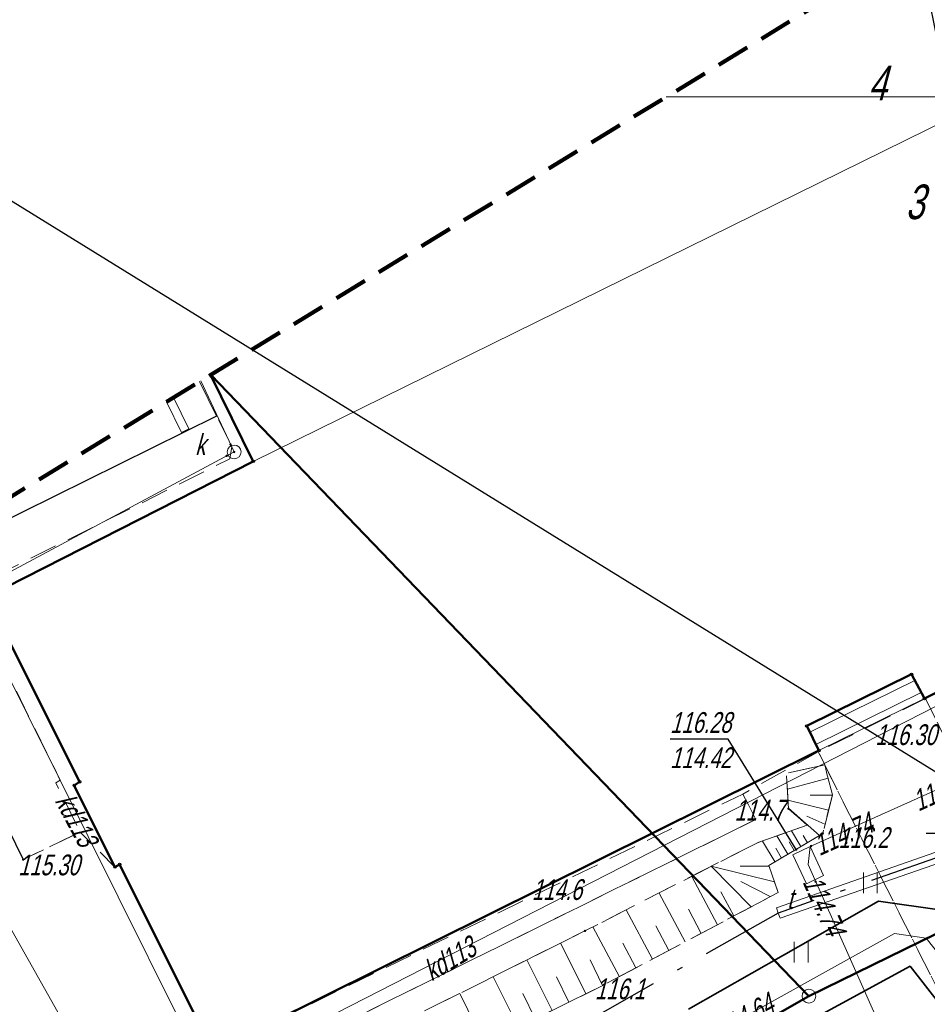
# Model space of a CAD drawing. Extents: x 7463256 to 7464485, y 5957341 to 5958260.
# Tile 243 of 256: x 7464194 to 7464227, y 5957967 to 5958003. Entities that reach past the tile are written whole.
import ezdxf
from ezdxf import colors
from ezdxf.entities.mleader import LeaderData, LeaderLine
from ezdxf.enums import TextEntityAlignment as Align
from ezdxf.math import Vec2, Vec3

# ---------------------------------------------------------------- set-up
doc = ezdxf.new("R2010")
doc.units = 0
doc.header["$MEASUREMENT"] = 0
for name, pattern in [('1.5_0.5', [2, 1.5, -0.5]), ('218-500', [1, 0.5, -0.5]), ('4', [1.8, 1.2, -0.6]), ('GAK', [5.2, 3, -1, 0.2, -1]), ('l219_500', [0]), ('mz1.0_0.5', [1.5, 1, -0.5]), ('mz1.25_0.5', [1.75, 1.25, -0.5])]:
    doc.linetypes.add(name, pattern=pattern)
doc.layers.get('0').update_dxf_attribs({"color": 2, "linetype": 'CONTINUOUS', "lineweight": 5})
for name, color, linetype in [('000 Inne (niezydentyfikowane)', 7, 'CONTINUOUS'), ('202-Punkt graniczny stabilizowany trwale', 7, 'CONTINUOUS'), ('218-Granica użytku', 7, 'CONTINUOUS'), ('219-Linia granicy', 7, 'CONTINUOUS'), ('312-Budynek (powierzchnia)', 7, 'CONTINUOUS'), ('320-część budynku wyodrębniona ze względu na liczbę kondygnacji naziemnych (powierzchnia)', 7, 'CONTINUOUS'), ('320-część budynku wyodrębniona ze względu na liczbę kondygnacji naziemnych (powierzchnia)-Atr25', 7, 'CONTINUOUS'), ('352-schody (powierzchnia)', 7, 'CONTINUOUS'), ('chodnik (powierzchnia)', 7, 'CONTINUOUS'), ('jezdnia (powierzchnia)', 7, 'CONTINUOUS'), ('krawężnik (linia)', 7, 'CONTINUOUS'), ('Obszar opracowania', 7, 'CONTINUOUS'), ('przewód ciepłowniczy (linia)', 7, 'CONTINUOUS'), ('przewód kanalizacyjny (linia)', 7, 'CONTINUOUS'), ('przewód kanalizacyjny (linia)-Atr1', 7, 'CONTINUOUS'), ('przewód telekomunikacyjny (linia)', 7, 'CONTINUOUS'), ('Punkt budynku', 7, 'CONTINUOUS'), ('punkt o określonej wysokości (sieć ciepłownicza)-Atr2', 7, 'CONTINUOUS'), ('punkt o określonej wysokości (sieć kanalizacyjna)', 7, 'CONTINUOUS'), ('punkt o określonej wysokości (sieć telekomunikacyjna)', 7, 'CONTINUOUS'), ('punkt o określonej wysokości (sieć telekomunikacyjna)-Atr2', 7, 'CONTINUOUS'), ('punkt o określonej wysokości (sieć telekomunikacyjna)-Atr3', 7, 'CONTINUOUS'), ('punkt wysokościowy naturalny', 7, 'CONTINUOUS'), ('punkt wysokościowy naturalny-Atr2', 7, 'CONTINUOUS'), ('punkt wysokościowy sztuczny', 7, 'CONTINUOUS'), ('punkt wysokościowy sztuczny-Atr2', 7, 'CONTINUOUS'), ('rura ochronna - przewód ciepłowniczy (linia)', 7, 'CONTINUOUS'), ('skarpa nieumocniona (powierzchnia)', 7, 'CONTINUOUS'), ('studzienka - przewód kanalizacyjny (powierzchnia)', 7, 'CONTINUOUS'), ('studzienka - przewód telekomunikacyjny (powierzchnia)', 7, 'CONTINUOUS'), ('studzienka - przewód telekomunikacyjny (powierzchnia)-Atr17', 7, 'CONTINUOUS'), ('studzienka okrągła - przewód kanalizacyjny (punkt)', 7, 'CONTINUOUS'), ('studzienka okrągła - przewód kanalizacyjny (punkt)-Atr17', 7, 'CONTINUOUS'), ('trawnik (powierzchnia)', 7, 'CONTINUOUS'), ('trawnik (powierzchnia) - symbol', 7, 'CONTINUOUS'), ('Wstawianie ramki sekcyjnej z opisem', 7, 'CONTINUOUS')]:
    doc.layers.add(name, color=color, linetype=linetype)
for name, color, linetype, lineweight in [('@proj.rury', 7, 'CONTINUOUS', 20), ('____proj LSN', 1, 'CONTINUOUS', 5), ('OBMBS-21-18876-opis proj', 1, 'CONTINUOUS', 18)]:
    doc.layers.add(name, color=color, linetype=linetype, lineweight=lineweight)
doc.styles.get("Standard").update_dxf_attribs({"font": 'txt', "width": 0.75})

# ---------------------------------------------------------------- blocks, each defined once
blk = doc.blocks.new('PW02')
at = {"linetype": 'Continuous', "lineweight": 13}
h = blk.add_hatch(color=0, dxfattribs=at)
edge = h.paths.add_edge_path()
edge.add_arc((0, 0), 0.045, 0, 360)
blk = doc.blocks.new('PW01')
at = {"linetype": 'Continuous', "lineweight": 13}
h = blk.add_hatch(color=0, dxfattribs=at)
edge = h.paths.add_edge_path()
edge.add_arc((0, 0), 0.045, 0, 360)
blk = doc.blocks.new('US15')
at = {"color": 0, "linetype": 'Continuous', "lineweight": 13}
blk.add_circle((0, 0), 0.25, dxfattribs=at)
blk = doc.blocks.new('TU04')
at = {"color": 0, "linetype": 'Continuous', "lineweight": 13}
for p, q in [((0, 0), (0, 0.75)), ((0.5, 0), (0.5, 0.75))]:
    blk.add_line(p, q, dxfattribs=at)
blk = doc.blocks.new('202')
at = {"color": 0, "linetype": 'Continuous', "lineweight": 0}
blk.add_circle((0, 0), 0.25, dxfattribs=at)
blk = doc.blocks.new('PUNKTBUD')
at = {"color": 0}
blk.add_circle((0, 0), 0.045, dxfattribs=at)

msp = doc.modelspace()

# ---------------------------------------------------------------- linework, layer by layer
at = {"layer": '000 Inne (niezydentyfikowane)', "color": 7, "linetype": 'Continuous', "lineweight": 13}
for p, q in [((7464223.46, 5957975.36), (7464221.98, 5957974.97)), ((7464223.47, 5957974.2), (7464222, 5957974.57)), ((7464223.61, 5957974.75), (7464222.8, 5957974.75)), ((7464223.14, 5957973.29), (7464222.02, 5957974.28)), ((7464223.34, 5957973.7), (7464222.68, 5957973.99)), ((7464222.47, 5957972.89), (7464222.13, 5957973.46)), ((7464221.54, 5957972.33), (7464221.08, 5957973.09)), ((7464222, 5957972.61), (7464221.6, 5957973.28)), ((7464222.23, 5957972.75), (7464222.05, 5957973.06)), ((7464222.71, 5957973.03), (7464222.55, 5957973.29)), ((7464221.77, 5957972.47), (7464221.56, 5957972.83)), ((7464221.51, 5957971.62), (7464219.23, 5957972.18)), ((7464220.67, 5957970.71), (7464219.23, 5957972.18)), ((7464221.32, 5957972.18), (7464220.27, 5957972.18)), ((7464219.45, 5957970.06), (7464218.52, 5957971.81)), ((7464221.36, 5957971.08), (7464220.3, 5957971.63)), ((7464218.28, 5957969.44), (7464217.34, 5957971.21)), ((7464220.04, 5957970.38), (7464219.58, 5957971.25)), ((7464217.1, 5957968.82), (7464216.15, 5957970.6)), ((7464218.86, 5957969.75), (7464218.4, 5957970.63)), ((7464215.91, 5957968.18), (7464214.95, 5957969.99)), ((7464217.69, 5957969.13), (7464217.22, 5957970.02)), ((7464214.69, 5957967.57), (7464213.78, 5957969.4)), ((7464216.5, 5957968.5), (7464216.03, 5957969.4)), ((7464213.47, 5957966.96), (7464212.56, 5957968.79)), ((7464215.3, 5957967.87), (7464214.85, 5957968.79)), ((7464212.25, 5957966.36), (7464211.34, 5957968.18)), ((7464214.08, 5957967.26), (7464213.63, 5957968.18)), ((7464211.03, 5957965.76), (7464210.13, 5957967.58)), ((7464212.86, 5957966.66), (7464212.41, 5957967.57))]:
    msp.add_line(p, q, dxfattribs=at)
at = {"layer": '218-Granica użytku', "color": 3, "linetype": '218-500', "lineweight": 18, "flags": 128}
for points in [[(7464222.76, 5957967.48), (7464264.75, 5957988.03)], [(7464192.32, 5957950.14), (7464222.76, 5957967.48)]]:
    msp.add_lwpolyline(points, dxfattribs=at)
at = {"layer": '219-Linia granicy', "color": 3, "linetype": 'l219_500', "lineweight": 50, "flags": 128}
for points in [[(7464222.76, 5957967.48), (7464201.13, 5957989.954)], [(7464264.75, 5957988.03), (7464222.76, 5957967.48)], [(7464222.76, 5957967.48), (7464151.71, 5957927)]]:
    msp.add_lwpolyline(points, dxfattribs=at)
at = {"layer": '312-Budynek (powierzchnia)', "color": 7, "linetype": 'Continuous', "lineweight": 50, "flags": 128}
for points in [[(7464202.66, 5957986.82), (7464201.116, 5957989.946)], [(7464193.03, 5957981.92), (7464202.66, 5957986.82)], [(7464236, 5957982.74), (7464226.94, 5957978.24)], [(7464196.38, 5957975.23), (7464193.03, 5957981.92)], [(7464226.47, 5957979.12), (7464222.68, 5957977.25)], [(7464226.94, 5957978.24), (7464226.47, 5957979.12)], [(7464222.68, 5957977.25), (7464223.12, 5957976.36)], [(7464223.12, 5957976.36), (7464201.21, 5957965.48)], [(7464196.19, 5957975.1), (7464196.38, 5957975.23)], [(7464197.66, 5957972.15), (7464196.19, 5957975.1)], [(7464197.83, 5957972.24), (7464197.66, 5957972.15)], [(7464201.21, 5957965.48), (7464197.83, 5957972.24)]]:
    msp.add_lwpolyline(points, dxfattribs=at)
at = {"layer": '320-część budynku wyodrębniona ze względu na liczbę kondygnacji naziemnych (powierzchnia)', "color": 7, "linetype": 'Continuous', "lineweight": 18, "flags": 128}
msp.add_lwpolyline([(7464227.865, 5958006.261), (7464227.83, 5957999.21), (7464202.66, 5957986.82), (7464201.116, 5957989.946)], dxfattribs=at)
msp.add_lwpolyline([(7464202.66, 5957986.82), (7464227.83, 5957999.21), (7464235.45, 5957983.79), (7464236, 5957982.74), (7464226.94, 5957978.24), (7464226.47, 5957979.12), (7464222.68, 5957977.25), (7464223.12, 5957976.36), (7464201.21, 5957965.48), (7464197.83, 5957972.24), (7464197.66, 5957972.15), (7464196.19, 5957975.1), (7464196.38, 5957975.23), (7464193.03, 5957981.92)], close=True, dxfattribs=at)
at = {"layer": '352-schody (powierzchnia)', "color": 7, "linetype": 'Continuous', "lineweight": 18, "flags": 128}
msp.add_lwpolyline([(7464226.94, 5957978.24), (7464223.12, 5957976.36), (7464222.68, 5957977.25), (7464226.47, 5957979.12)], close=True, dxfattribs=at)
msp.add_lwpolyline([(7464226.94, 5957978.24), (7464223.12, 5957976.36), (7464222.68, 5957977.25), (7464226.47, 5957979.12)], close=True, dxfattribs=at)
for points in [[(7464222.788, 5957977.032), (7464226.588, 5957978.9)], [(7464223.009, 5957976.584), (7464226.823, 5957978.458)]]:
    msp.add_lwpolyline(points, dxfattribs=at)
at = {"layer": '@proj.rury'}
for p in [(7464221.587, 5957970.674), (7464221.719, 5957970.296)]:
    msp.add_line(p, (7464221.653, 5957970.485), dxfattribs=at)
at = {"layer": 'chodnik (powierzchnia)', "color": 7, "linetype": 'mz1.0_0.5', "lineweight": 18, "flags": 128}
for points in [[(7464233.34, 5957966.3), (7464246.31, 5957973.63), (7464269.06, 5957983.09), (7464269.76, 5957984.85), (7464269.76, 5957987.73), (7464289.57, 5957993.19), (7464289.81, 5957990.22), (7464288.9, 5957985.47), (7464287.52, 5957982.76), (7464285.69, 5957980.47), (7464282.71, 5957978.14), (7464280.42, 5957977.04), (7464277.92, 5957976.24), (7464273.13, 5957975.13), (7464270.22, 5957980.23), (7464247.84, 5957970.94), (7464242.89, 5957968.14), (7464242.27, 5957965.63), (7464226.82, 5957956.71), (7464225, 5957955.44), (7464222.15, 5957956.4), (7464204.76, 5957946.51), (7464203.99, 5957944.69), (7464202.06, 5957946), (7464200.55, 5957947.67), (7464199.92, 5957948.42), (7464195.47, 5957957.29), (7464194.99, 5957959.1), (7464195.26, 5957961.1), (7464196.31, 5957962.87), (7464197.55, 5957963.8), (7464201.12, 5957965.58), (7464201.21, 5957965.48), (7464220.37, 5957974.79), (7464220.57, 5957974.4), (7464220.84, 5957973.87), (7464204.22, 5957965.65), (7464204, 5957966.14), (7464203.64, 5957965.97), (7464201.49, 5957964.9), (7464198.21, 5957963.31), (7464199.04, 5957962.07), (7464197.81, 5957961.16), (7464197.23, 5957959.8), (7464197.41, 5957958.42), (7464198.63, 5957955.99), (7464202.39, 5957948.7), (7464228.89, 5957963.74)], [(7464233.34, 5957966.3), (7464228.89, 5957963.74), (7464228.89, 5957964.8), (7464223.33, 5957975.84), (7464223.1, 5957976.32), (7464226.98, 5957978.24), (7464232.54, 5957966.97)]]:
    msp.add_lwpolyline(points, close=True, dxfattribs=at)
at = {"layer": 'jezdnia (powierzchnia)', "color": 7, "linetype": '1.5_0.5', "lineweight": 18, "flags": 128}
msp.add_lwpolyline([(7464200.723, 5957989.706), (7464201.33, 5957988.46), (7464191.96, 5957983.82), (7464190.82, 5957982.76), (7464190.37, 5957981.28), (7464190.75, 5957979.74), (7464194.34, 5957972.42), (7464196.4, 5957973.41), (7464197.66, 5957972.15), (7464197.83, 5957972.24), (7464201.12, 5957965.58), (7464197.55, 5957963.8), (7464196.31, 5957962.87), (7464195.26, 5957961.1), (7464194.99, 5957959.1), (7464186.57, 5957957.22), (7464184.7, 5957957.22), (7464183.45, 5957956.68), (7464181.4, 5957955.8), (7464172.13, 5957951.11), (7464162.39, 5957946.1), (7464157.49, 5957956.12), (7464154.754, 5957961.667)], dxfattribs=at)
at = {"layer": 'krawężnik (linia)', "color": 7, "linetype": 'Continuous', "lineweight": 25, "flags": 128}
msp.add_lwpolyline([(7464201.33, 5957988.46), (7464191.96, 5957983.82), (7464190.82, 5957982.76), (7464190.37, 5957981.28), (7464190.75, 5957979.74), (7464194.34, 5957972.42)], dxfattribs=at)
at = {"layer": 'Obszar opracowania', "color": 132, "linetype": '4', "lineweight": 200, "flags": 128}
msp.add_lwpolyline([(7463648.63, 5957598.42), (7463381.17, 5957559), (7463352.31, 5957567.45), (7463255.88, 5957568.85), (7463280.41, 5957340.9), (7463468.95, 5957378.08), (7463536.66, 5957509.53), (7463626.95, 5957460.4), (7463653.5, 5957411.27), (7463734.5, 5957471.02), (7463879.22, 5957698.07), (7464314.97, 5957939.96), (7464470.72, 5957945.23), (7464483.34, 5958244.06), (7464262.86, 5958260.06), (7464240.11, 5958013.73), (7463789.91, 5957739.13), (7463712.41, 5957593.35)], close=True, dxfattribs=at)
at = {"layer": 'przewód ciepłowniczy (linia)', "color": 212, "linetype": 'Continuous', "lineweight": 18, "flags": 128}
msp.add_lwpolyline([(7464179.1, 5957935.62), (7464197.47, 5957946.64), (7464213.87, 5957956.44), (7464219.28, 5957959.66), (7464219.88, 5957960.58), (7464218.17, 5957964.61), (7464218.94, 5957965.9), (7464225.85, 5957969.74), (7464227, 5957969.58), (7464228.44, 5957967.77), (7464231.93, 5957963.38), (7464232.83, 5957962.26), (7464251, 5957972.11), (7464253.62, 5957973.53), (7464258.24, 5957976.09), (7464263.28, 5957978.94)], dxfattribs=at)
at = {"layer": 'przewód kanalizacyjny (linia)', "color": 34, "linetype": 'Continuous', "lineweight": 18, "flags": 128}
for points in [[(7464242.645, 5958041.178), (7464256.49, 5958047.89), (7464266.85, 5958027.04), (7464265.16, 5958026.13), (7464266.2, 5957992.14), (7464265.4, 5957985.7), (7464241.78, 5957985.34), (7464201.04, 5957964.5), (7464192.33, 5957982), (7464201.97, 5957987.16), (7464200.763, 5957989.73)], [(7464213.56, 5957938.52), (7464209.56, 5957944.49), (7464201.93, 5957955.89), (7464201.54, 5957956.47), (7464199.46, 5957960.03), (7464188.38, 5957979.68), (7464187.506, 5957981.644)]]:
    msp.add_lwpolyline(points, dxfattribs=at)
at = {"layer": 'przewód telekomunikacyjny (linia)', "color": 30, "linetype": 'Continuous', "lineweight": 18, "flags": 128}
msp.add_lwpolyline([(7464236.16, 5957942.1), (7464222.73, 5957972.24), (7464222.8, 5957972.89), (7464229.01, 5957975.68), (7464229.14, 5957976.38)], dxfattribs=at)
at = {"layer": 'punkt o określonej wysokości (sieć telekomunikacyjna)-Atr2', "color": 7, "flags": 128}
for points in [[(7464222.3, 5957972.78), (7464219.84, 5957976.77), (7464217.74, 5957976.77)], [(7464229.36, 5957975.55), (7464229.07, 5957973.36), (7464226.995, 5957973.36)]]:
    msp.add_lwpolyline(points, dxfattribs=at)
at = {"layer": 'rura ochronna - przewód ciepłowniczy (linia)', "color": 212, "linetype": 'Continuous', "lineweight": 35, "flags": 128}
for points in [[(7464218.41, 5957967.01), (7464225.28, 5957970.92), (7464227.57, 5957970.59), (7464229.37, 5957968.38), (7464232.32, 5957964.74)], [(7464227.53, 5957967.14), (7464226.42, 5957968.56), (7464219.46, 5957964.78)]]:
    msp.add_lwpolyline(points, dxfattribs=at)
at = {"layer": 'skarpa nieumocniona (powierzchnia)', "color": 7, "linetype": 'mz1.25_0.5', "lineweight": 18, "flags": 128}
msp.add_lwpolyline([(7464223.61, 5957974.76), (7464223.26, 5957973.36), (7464221.31, 5957972.2), (7464221.65, 5957971.23), (7464215.35, 5957967.89), (7464207.15, 5957963.84), (7464204.54, 5957962.49), (7464202.29, 5957963.67), (7464201.49, 5957964.9), (7464203.64, 5957965.97), (7464204.31, 5957964.93), (7464205.87, 5957965.45), (7464214.66, 5957969.84), (7464220.9, 5957973.03), (7464222.7, 5957973.66), (7464222.02, 5957974.26), (7464221.95, 5957975.54), (7464223.33, 5957975.84)], close=True, dxfattribs=at)
at = {"layer": 'studzienka - przewód kanalizacyjny (powierzchnia)', "color": 34, "linetype": 'Continuous', "lineweight": 18, "flags": 128}
for points in [[(7464199.778, 5957989.129), (7464200.33, 5957988)], [(7464200.33, 5957988), (7464200.07, 5957987.86), (7464199.525, 5957988.975)]]:
    msp.add_lwpolyline(points, dxfattribs=at)
at = {"layer": 'studzienka - przewód telekomunikacyjny (powierzchnia)', "color": 30, "linetype": 'Continuous', "lineweight": 18, "flags": 128}
msp.add_lwpolyline([(7464222.67, 5957971.54), (7464222.18, 5957972.59), (7464222.8, 5957972.89), (7464223.29, 5957971.84)], close=True, dxfattribs=at)
at = {"layer": 'trawnik (powierzchnia)', "color": 7, "linetype": 'mz1.0_0.5', "lineweight": 18, "flags": 128}
for points in [[(7464201.89, 5957987.36), (7464201.81, 5957986.91), (7464192.49, 5957982.25), (7464192.47, 5957981.8), (7464195.68, 5957975.29), (7464195.52, 5957975.2), (7464196.4, 5957973.41), (7464194.34, 5957972.42), (7464190.75, 5957979.74), (7464190.37, 5957981.28), (7464190.82, 5957982.76), (7464191.96, 5957983.82), (7464201.33, 5957988.46)], [(7464269.76, 5957987.73), (7464269.76, 5957984.85), (7464269.06, 5957983.09), (7464246.31, 5957973.63), (7464233.34, 5957966.3), (7464232.54, 5957966.97), (7464226.98, 5957978.24), (7464227.51, 5957978.47), (7464228.73, 5957976.89), (7464229.96, 5957976.74), (7464235.52, 5957977.87), (7464243.68, 5957982.27), (7464252.89, 5957982.66), (7464263.86, 5957984.08), (7464265.01, 5957984.97), (7464264.78, 5957986.01), (7464264.53, 5957986.03), (7464263.97, 5957985.87), (7464263.98, 5957986.08), (7464264.53, 5957986.03), (7464264.84, 5957986.12), (7464264.9, 5957986.76), (7464269.64, 5957988.44)], [(7464223.33, 5957975.84), (7464221.95, 5957975.54), (7464222.02, 5957974.26), (7464222.7, 5957973.66), (7464220.9, 5957973.03), (7464214.66, 5957969.84), (7464205.87, 5957965.45), (7464204.31, 5957964.93), (7464203.64, 5957965.97), (7464204, 5957966.14), (7464204.22, 5957965.65), (7464220.84, 5957973.87), (7464220.57, 5957974.4), (7464220.37, 5957974.79), (7464223.1, 5957976.32)], [(7464223.33, 5957975.84), (7464228.89, 5957964.8), (7464228.89, 5957963.74), (7464202.39, 5957948.7), (7464198.63, 5957955.99), (7464197.41, 5957958.42), (7464197.23, 5957959.8), (7464197.81, 5957961.16), (7464199.04, 5957962.07), (7464198.21, 5957963.31), (7464201.49, 5957964.9), (7464202.29, 5957963.67), (7464204.54, 5957962.49), (7464207.15, 5957963.84), (7464215.35, 5957967.89), (7464221.65, 5957971.23), (7464221.31, 5957972.2), (7464223.26, 5957973.36), (7464223.61, 5957974.76)]]:
    msp.add_lwpolyline(points, close=True, dxfattribs=at)
at = {"layer": 'Wstawianie ramki sekcyjnej z opisem', "color": 7, "linetype": 'Continuous', "lineweight": 13, "flags": 128}
for points in [[(7464217.6, 5958000), (7464400, 5958000), (7464400, 5958250), (7464261.931, 5958250)], [(7464400, 5957942.837), (7464400, 5958000), (7464217.6, 5958000)]]:
    msp.add_lwpolyline(points, dxfattribs=at)

# ---------------------------------------------------------------- block references
at = {"layer": '202-Punkt graniczny stabilizowany trwale', "color": 3, "linetype": 'Continuous', "lineweight": 18}
msp.add_blockref('202', (7464222.76, 5957967.48), dxfattribs=at)
at = {"layer": 'Punkt budynku', "color": 5, "linetype": 'Continuous', "lineweight": 18}
for p in [(7464202.66, 5957986.82), (7464226.47, 5957979.12), (7464226.94, 5957978.24), (7464222.68, 5957977.25), (7464223.12, 5957976.36), (7464196.19, 5957975.1), (7464196.38, 5957975.23), (7464197.83, 5957972.24), (7464197.66, 5957972.15)]:
    msp.add_blockref('PUNKTBUD', p, dxfattribs=at)
at = {"layer": 'punkt o określonej wysokości (sieć kanalizacyjna)', "color": 34, "linetype": 'Continuous', "lineweight": 13}
for p in [(7464201.84, 5957987.43), (7464201.7, 5957987.02), (7464201.97, 5957987.16)]:
    msp.add_blockref('PW01', p, dxfattribs=at)
at = {"layer": 'punkt o określonej wysokości (sieć telekomunikacyjna)', "color": 30, "linetype": 'Continuous', "lineweight": 13}
for p in [(7464222.3, 5957972.78), (7464222.84, 5957972.91), (7464223, 5957971.62)]:
    msp.add_blockref('PW01', p, dxfattribs=at)
at = {"layer": 'punkt wysokościowy naturalny', "color": 7, "linetype": 'Continuous', "lineweight": 13}
for p in [(7464222.02, 5957974.26), (7464223.26, 5957973.36), (7464214.66, 5957969.84), (7464215.35, 5957967.89)]:
    msp.add_blockref('PW01', p, dxfattribs=at)
at = {"layer": 'punkt wysokościowy sztuczny', "color": 7, "linetype": 'Continuous', "lineweight": 13}
for p in [(7464226.98, 5957978.24), (7464194.34, 5957972.42)]:
    msp.add_blockref('PW02', p, dxfattribs=at)
at = {"layer": 'studzienka okrągła - przewód kanalizacyjny (punkt)', "color": 34, "linetype": 'Continuous', "lineweight": 18}
msp.add_blockref('US15', (7464201.97, 5957987.16), dxfattribs=at)
at = {"layer": 'trawnik (powierzchnia) - symbol', "color": 7, "linetype": 'Continuous', "lineweight": 18}
for p in [(7464224.73, 5957971.2), (7464222.23, 5957968.7)]:
    msp.add_blockref('TU04', p, dxfattribs=at)

# ---------------------------------------------------------------- texts
at = {"layer": '320-część budynku wyodrębniona ze względu na liczbę kondygnacji naziemnych (powierzchnia)-Atr25', "color": 7, "oblique": 15, "width": 0.72}
msp.add_text('4', height=1.25, dxfattribs=at).set_placement((7464224.9, 5957999.88))
msp.add_text('3', height=1.25, dxfattribs=at).set_placement((7464226.25, 5957996.83), align=Align.TOP_LEFT)
at = {"layer": 'przewód kanalizacyjny (linia)-Atr1', "color": 34, "oblique": 15, "width": 0.72}
for rotation, p in [(298, (7464195.47, 5957974.55)), (30.8, (7464209.11, 5957968))]:
    msp.add_text('kd113', height=0.75, rotation=rotation, dxfattribs=at).set_placement(p)
at = {"layer": 'punkt o określonej wysokości (sieć ciepłownicza)-Atr2', "color": 212, "oblique": 15, "width": 0.72}
msp.add_text('114.64', height=0.75, rotation=29.062, dxfattribs=at).set_placement((7464219.47, 5957966.2), align=Align.MIDDLE_LEFT)
at = {"layer": 'punkt o określonej wysokości (sieć telekomunikacyjna)-Atr2', "color": 30, "oblique": 15, "width": 0.72}
msp.add_text('116.28', height=0.75, dxfattribs=at).set_placement((7464217.74, 5957976.777), align=Align.BOTTOM_LEFT)
for s, rotation, p in [('114.16', 24.19, (7464226.72, 5957974.15)), ('114.74', 24.19, (7464223.14, 5957972.54)), ('114.74', 294.01, (7464222.52, 5957971.61))]:
    msp.add_text(s, height=0.75, rotation=rotation, dxfattribs=at).set_placement(p)
at = {"layer": 'punkt o określonej wysokości (sieć telekomunikacyjna)-Atr3', "color": 30, "oblique": 15, "width": 0.72}
msp.add_text('114.42', height=0.75, dxfattribs=at).set_placement((7464217.74, 5957975.502), align=Align.BOTTOM_LEFT)
at = {"layer": 'punkt wysokościowy naturalny-Atr2', "color": 7, "oblique": 15, "width": 0.72}
for s, p in [('114.7', (7464220.07, 5957973.83)), ('116.2', (7464223.83, 5957972.84)), ('114.6', (7464212.74, 5957970.96)), ('116.1', (7464215.02, 5957967.37))]:
    msp.add_text(s, height=0.75, dxfattribs=at).set_placement(p)
at = {"layer": 'punkt wysokościowy sztuczny-Atr2', "color": 7, "oblique": 15, "width": 0.72}
for s, p in [('116.30', (7464225.16, 5957976.56)), ('115.30', (7464194.16, 5957971.85))]:
    msp.add_text(s, height=0.75, dxfattribs=at).set_placement(p)
at = {"layer": 'studzienka - przewód telekomunikacyjny (powierzchnia)-Atr17', "color": 30, "oblique": 15, "width": 0.72}
msp.add_text('t', height=0.75, dxfattribs=at).set_placement((7464221.97, 5957970.63))
at = {"layer": 'studzienka okrągła - przewód kanalizacyjny (punkt)-Atr17', "color": 34, "oblique": 15, "width": 0.72}
msp.add_text('k', height=0.75, dxfattribs=at).set_placement((7464200.56, 5957987.05))

# ---------------------------------------------------------------- next in the draw order: leaders
at = {"layer": 'OBMBS-21-18876-opis proj', "lineweight": 20}
ml = msp.add_multileader_mtext('Standard', dxfattribs=at)
ml.set_content('\\pxqc;{\\W0.9;\\fArial|b0|i0|c238|p34;proj. rura osłonowa DVK160\\PL=9m}', color=256)
ml.set_leader_properties()
ml.build(insert=Vec2(0, 0))
ml.multileader.update_dxf_attribs({"has_text_frame": 1, "text_right_attachment_type": 0, "dogleg_length": 0.36, "arrow_head_size": 1.3})
ctx = ml.context
ctx.base_point, ctx.char_height, ctx.arrow_head_size, ctx.landing_gap_size, ctx.plane_origin, ctx.plane_x_axis, ctx.plane_y_axis = Vec3(7464225.725, 5958012.035, -10.8), 1.3, 1.3, 0.09, Vec3(7464228.86, 5958104.887, -10.8), Vec3(0.765565, 0.643359), Vec3(-0.643359, 0.765565)
ctx.right_attachment = 0
notes = []
notes.append((ctx, [(0, (1, 1, 0), (7464225.45, 5958011.803, -10.8), (0.765565, 0.643359), 0.36, [(0, [(7464232.943, 5957974.446, -10.8)], 0, [])])]))
ctx.mtext.insert, ctx.mtext.text_direction, ctx.mtext.rotation, ctx.mtext.width, ctx.mtext.defined_height, ctx.mtext.alignment, ctx.mtext.flow_direction = Vec3(7464230.622, 5958017.013, -10.8), Vec3(0.765565, 0.643359), 0.698877, 15.37165, 27.692, 2, 5
ctx.mtext.has_bg_fill, ctx.mtext.bg_color, ctx.mtext.bg_scale_factor, ctx.mtext.bg_transparency, ctx.mtext.use_window_bg_color = 1, -1023410167, 1.5, 0, 1
for ctx, leaders in notes:
    for number, flags, end, landing, length, lines in leaders:
        leader = LeaderData()
        leader.index, (leader.has_last_leader_line, leader.has_dogleg_vector, leader.attachment_direction) = number, flags
        leader.last_leader_point, leader.dogleg_vector, leader.dogleg_length = Vec3(end), Vec3(landing), length
        for number, points, colour, breaks in lines:
            line = LeaderLine()
            line.index, line.vertices, line.color, line.breaks = number, Vec3.list(points), colors.encode_raw_color(colour), breaks
            leader.lines.append(line)
        ctx.leaders.append(leader)

# ---------------------------------------------------------------- next in the draw order: leaders
ml = msp.add_multileader_mtext('Standard', dxfattribs=at)
ml.set_content('\\pxqc;{\\W0.9;\\fArial|b0|i0|c238|p34;proj. przecisk mechaniczny SRS160\\PL=12m}', color=256)
ml.set_leader_properties()
ml.build(insert=Vec2(0, 0))
ml.multileader.update_dxf_attribs({"has_text_frame": 1, "text_right_attachment_type": 0, "dogleg_length": 0.36, "arrow_head_size": 1.3})
ctx = ml.context
ctx.base_point, ctx.char_height, ctx.arrow_head_size, ctx.landing_gap_size, ctx.plane_origin, ctx.plane_x_axis, ctx.plane_y_axis = Vec3(7464177.689, 5957983.595, -10.8), 1.3, 1.3, 0.09, Vec3(7464209.395, 5958092.251, -10.8), Vec3(0.765565, 0.643359), Vec3(-0.643359, 0.765565)
ctx.right_attachment, ctx.text_align_type = 0, 2
notes = []
notes.append((ctx, [(0, (1, 1, 0), (7464192.528, 5957997.084, -10.8), (-0.765565, -0.643359), 0.36, [(0, [(7464230.342, 5957973.726, -10.8)], 0, [])])]))
ctx.mtext.insert, ctx.mtext.text_direction, ctx.mtext.rotation, ctx.mtext.width, ctx.mtext.defined_height, ctx.mtext.alignment, ctx.mtext.flow_direction = Vec3(7464184.72, 5957990.522, -10.8), Vec3(0.765565, 0.643359), 0.698877, 20.43589, 27.692, 2, 5
ctx.mtext.has_bg_fill, ctx.mtext.bg_color, ctx.mtext.bg_scale_factor, ctx.mtext.bg_transparency, ctx.mtext.use_window_bg_color = 1, -1023410167, 1.5, 0, 1
for ctx, leaders in notes:
    for number, flags, end, landing, length, lines in leaders:
        leader = LeaderData()
        leader.index, (leader.has_last_leader_line, leader.has_dogleg_vector, leader.attachment_direction) = number, flags
        leader.last_leader_point, leader.dogleg_vector, leader.dogleg_length = Vec3(end), Vec3(landing), length
        for number, points, colour, breaks in lines:
            line = LeaderLine()
            line.index, line.vertices, line.color, line.breaks = number, Vec3.list(points), colors.encode_raw_color(colour), breaks
            leader.lines.append(line)
        ctx.leaders.append(leader)

# ---------------------------------------------------------------- next in the draw order: linework, layer by layer
at = {"layer": '@proj.rury'}
for p, q in [((7464232.697, 5957974.548), (7464221.587, 5957970.674)), ((7464232.829, 5957974.17), (7464221.719, 5957970.296))]:
    msp.add_line(p, q, dxfattribs=at)
at = {"layer": '____proj LSN', "linetype": 'GAK', "lineweight": 30}
msp.add_lwpolyline([(7464297.763, 5958003.36), (7464297.859, 5958002.599), (7464297.859, 5958002.599), (7464298.779, 5957998.578, -0.44827), (7464298.347, 5957997.97), (7464287.481, 5957996.767, 0.327459), (7464287.251, 5957996.498), (7464287.484, 5957993.916), (7464286.136, 5957986.059, -0.275659), (7464285.825, 5957985.651), (7464265.953, 5957977.66, -0.341869), (7464265.364, 5957977.827), (7464263.223, 5957980.73, 0.276158), (7464262.749, 5957980.928), (7464258.431, 5957980.308), (7464253.245, 5957978.447), (7464247.067, 5957974.983), (7464244.221, 5957974.468), (7464238.068, 5957971.249), (7464235.034, 5957969.648), (7464232.763, 5957974.359), (7464221.653, 5957970.485), (7464203.043, 5957959.95), (7464185.559, 5957953.199)], format="xyb", dxfattribs=at)

doc.saveas('drawing.dxf')
